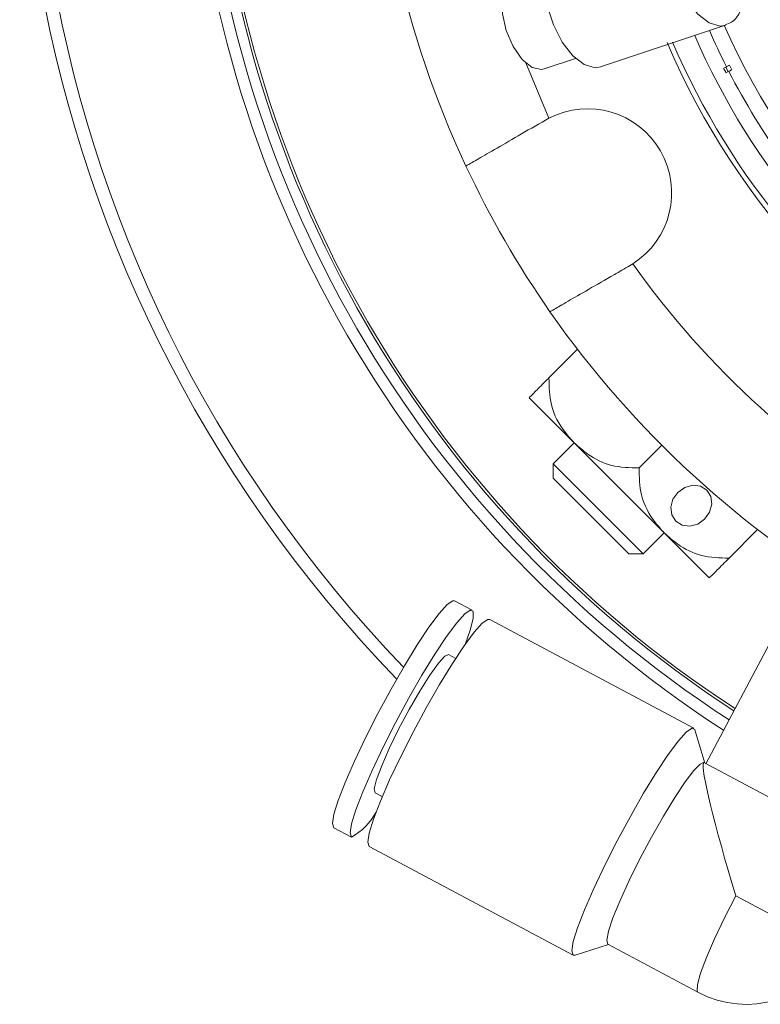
# Model space of a CAD drawing. Header units: inches. Extents: x -4.2 to 22.3, y -10.2 to 17.4.
# Tile 11 of 121: x 2.9 to 4.3, y -9.6 to -7.6. Entities that reach past the tile are written whole.
import ezdxf

# ---------------------------------------------------------------- set-up
doc = ezdxf.new("R2010")
doc.units = ezdxf.units.IN
doc.header["$MEASUREMENT"] = 0

msp = doc.modelspace()

# ---------------------------------------------------------------- linework, layer by layer
at = {"color": 7, "linetype": 'Continuous', "lineweight": 15}
for p, q in [((4.0197, -7.7392), (4.265, -7.6575)), ((3.9088, -7.7432), (3.9706, -7.7226)), ((4.2667, -7.739), (4.2612, -7.7418)), ((4.2656, -7.7396), (4.2702, -7.7485)), ((4.2725, -7.7361), (4.277, -7.745)), ((4.2657, -7.7508), (4.2713, -7.7479)), ((3.918, -7.8399), (3.9117, -7.8434)), ((4.0767, -8.1292), (4.0829, -8.1254)), ((3.9744, -8.2931), (3.9184, -8.3491)), ((3.8795, -8.388), (3.9679, -8.4764)), ((3.9679, -8.4764), (3.9265, -8.5177)), ((3.9679, -8.4764), (4.1446, -8.6531)), ((4.1397, -8.4813), (4.0951, -8.5259)), ((3.9265, -8.5177), (3.9265, -8.546)), ((3.9265, -8.5177), (4.1033, -8.6945)), ((4.075, -8.6945), (3.9265, -8.546)), ((4.3279, -8.6466), (4.2719, -8.7027)), ((4.1033, -8.6945), (4.1446, -8.6531)), ((4.1446, -8.6531), (4.233, -8.7415)), ((4.075, -8.6945), (4.1033, -8.6945)), ((3.7674, -8.8049), (3.7329, -8.7865)), ((4.2025, -9.0362), (3.802, -8.8232)), ((4.3571, -8.8598), (4.2262, -9.1059)), ((3.7355, -8.8994), (3.7212, -8.8918)), ((4.2242, -9.1049), (4.2047, -9.0393)), ((4.222, -9.1037), (4.2214, -9.1049)), ((4.578, -9.2929), (4.222, -9.1037)), ((3.5771, -9.1629), (3.5913, -9.1705)), ((3.4963, -9.2315), (3.5308, -9.2498)), ((3.5654, -9.2682), (3.9659, -9.4812)), ((3.9697, -9.4813), (4.035, -9.4608)), ((4.0338, -9.4602), (4.2108, -9.5543)), ((3.9659, -9.4812), (3.9697, -9.4813))]:
    msp.add_line(p, q, dxfattribs=at)
at = {"color": 8, "linetype": 'Continuous', "lineweight": 15}
for p, q in [((3.8727, -7.7315), (3.918, -7.8399)), ((4.4834, -9.4709), (4.2849, -9.3654))]:
    msp.add_line(p, q, dxfattribs=at)
at = {"color": 7, "linetype": 'Continuous', "lineweight": 15, "flags": 128}
for points in [[(3.9271, -7.6568), (3.915, -7.6196), (3.9093, -7.5825), (3.9106, -7.5492), (3.9187, -7.5228), (3.9328, -7.506), (3.9407, -7.502)], [(3.8853, -7.7402), (3.8657, -7.7245), (3.8479, -7.6993), (3.8344, -7.6681), (3.8269, -7.635), (3.8264, -7.6044), (3.8331, -7.5807), (3.846, -7.5668), (3.8496, -7.5653)], [(4.0197, -7.7392), (4.0089, -7.7408), (3.9874, -7.7346), (3.9651, -7.7173), (3.9443, -7.6905), (3.9271, -7.6568)], [(3.9088, -7.7432), (3.904, -7.7443), (3.8853, -7.7402)], [(4.1712, -8.5737), (4.1616, -8.5873), (4.1575, -8.6029), (4.1594, -8.618), (4.1672, -8.6304), (4.1796, -8.6382), (4.1947, -8.6401), (4.2103, -8.636), (4.2239, -8.6263), (4.2335, -8.6127), (4.2377, -8.5971), (4.2357, -8.582), (4.228, -8.5696), (4.2156, -8.5618), (4.2005, -8.5599), (4.1849, -8.5641), (4.1712, -8.5737)], [(3.7329, -8.7865), (3.7294, -8.7864), (3.7185, -8.7938), (3.7028, -8.8113), (3.6829, -8.8381), (3.6598, -8.8729), (3.6346, -8.914), (3.6085, -8.9596), (3.5826, -9.0074), (3.5583, -9.0554), (3.5366, -9.1012), (3.5185, -9.1426), (3.5049, -9.1779), (3.4965, -9.2052), (3.4936, -9.2233), (3.4963, -9.2315), (3.4963, -9.2315)], [(3.7537, -8.8723), (3.7637, -8.8437), (3.7694, -8.8209), (3.7695, -8.8077), (3.764, -8.8047), (3.7531, -8.8122), (3.7373, -8.8297), (3.7174, -8.8565), (3.6943, -8.8912), (3.6691, -8.9324), (3.643, -8.9779), (3.6172, -9.0258), (3.5928, -9.0738), (3.5711, -9.1195), (3.553, -9.161), (3.5395, -9.1962), (3.531, -9.2236), (3.5281, -9.2417), (3.5308, -9.2498), (3.5308, -9.2498)], [(3.802, -8.8232), (3.7985, -8.8231), (3.7876, -8.8305), (3.7718, -8.8481), (3.7519, -8.8748), (3.7289, -8.9096), (3.7037, -8.9507), (3.6775, -8.9963), (3.6517, -9.0442), (3.6274, -9.0921), (3.6056, -9.1379), (3.5876, -9.1794), (3.574, -9.2146), (3.5656, -9.2419), (3.5626, -9.2601), (3.5654, -9.2682)], [(3.7212, -8.8918), (3.7139, -8.8949), (3.7013, -8.9088), (3.6846, -8.9323), (3.6649, -8.9635), (3.644, -8.9999), (3.6234, -9.0384), (3.605, -9.0761), (3.5901, -9.1099), (3.5801, -9.1369), (3.5756, -9.1551), (3.5771, -9.1629)], [(4.2047, -9.0393), (4.2046, -9.039), (4.1991, -9.0361), (4.1881, -9.0435), (4.1724, -9.0611), (4.1525, -9.0878), (4.1294, -9.1226), (4.1042, -9.1637), (4.0781, -9.2093), (4.0523, -9.2572), (4.0279, -9.3051), (4.0062, -9.3509), (3.9881, -9.3924), (3.9746, -9.4276), (3.9661, -9.4549), (3.9632, -9.473), (3.9659, -9.4812), (3.9659, -9.4812)], [(4.2219, -9.1039), (4.2154, -9.1068), (4.2027, -9.1195), (4.1857, -9.1418), (4.1653, -9.1721), (4.1428, -9.2089), (4.1195, -9.2499), (4.0967, -9.2928), (4.0757, -9.3351), (4.0578, -9.3743), (4.044, -9.4082), (4.0351, -9.4347), (4.0316, -9.4524), (4.0338, -9.4602)]]:
    msp.add_lwpolyline(points, dxfattribs=at)
at = {"color": 8, "linetype": 'Continuous', "lineweight": 15, "flags": 128}
for points in [[(4.2645, -7.6577), (4.2542, -7.6592), (4.2326, -7.653), (4.2104, -7.6356), (4.1896, -7.6088), (4.1724, -7.5752)], [(4.2849, -9.3654), (4.2629, -9.4083), (4.2433, -9.4494), (4.2273, -9.4862), (4.2159, -9.5166), (4.2096, -9.5388), (4.209, -9.5517), (4.2108, -9.5543)]]:
    msp.add_lwpolyline(points, dxfattribs=at)
at = {"color": 7, "linetype": 'Continuous', "lineweight": 15}
for centre, radius, start, end in [((5.5097, -7.1113), 2.63, 303.3735, 224.0523), ((5.5097, -7.1113), 2.275, 125.8779, 237.0361), ((5.5097, -7.1113), 2.255, 125.9008, 236.992), ((5.5097, -7.1113), 2.25, 125.9109, 236.9808), ((5.5097, -7.1113), 1.468, 270, 193.5325), ((5.5097, -7.1113), 1.4228, 270, 193.377), ((5.5097, -7.1113), 1.9375, 154.8853, 205.1147), ((5.5097, -7.1113), 1.478, 203.1108, 0), ((5.5097, -7.1113), 1.4228, 203.4573, 270), ((5.5097, -7.1113), 1.468, 203.2567, 270), ((5.5097, -7.1113), 1.3925, 207.2057, 215.7943), ((3.9942, -7.9863), 0.165, 302.5283, 117.4717), ((5.5097, -7.1113), 1.9375, 205.1147, 214.8853), ((5.5097, -7.1113), 1.7505, 215.4034, 264.5966), ((5.5097, -7.1113), 1.9375, 214.8853, 265.1147), ((3.4753, -9.147), 0.1168, 298.3624, 332.6009), ((4.3054, -9.3763), 0.2016, 242, 332)]:
    msp.add_arc(centre, radius, start, end, dxfattribs=at)
at = {"color": 8, "linetype": 'Continuous', "lineweight": 15}
for radius, start, end in [(2.6042, 303.5207, 223.891), (2.298, 125.8849, 237.086), (1.3616, 203.6329, 90), (1.3925, 203.5674, 206.7943)]:
    msp.add_arc((5.5097, -7.1113), radius, start, end, dxfattribs=at)
at = {"color": 7, "linetype": 'Continuous', "lineweight": 15}
for centre, major_axis, ratio, start_param, end_param in [((5.5193, -7.1064), (1.2559, 0.6399), 0.999971, 3.138045, 3.14514), ((4.3054, -9.3763), (-0.0832, 0.2722), 0.057724, 0.05766, 1.513136)]:
    msp.add_ellipse(centre, major_axis=major_axis, ratio=ratio, start_param=start_param, end_param=end_param, dxfattribs=at)
for points, knots in [([(4.264, -7.6564), (4.2684, -7.6551), (4.2794, -7.6518), (4.2915, -7.6371), (4.2961, -7.6228), (4.2983, -7.616)], [0, 0, 0, 0, 0.258268, 0.648754, 1, 1, 1, 1]), ([(4.2725, -7.7361), (4.271, -7.7368), (4.268, -7.7384), (4.2672, -7.7388), (4.2667, -7.739)], [0, 0, 0, 0, 0.496854, 1, 1, 1, 1]), ([(4.2713, -7.7479), (4.2718, -7.7476), (4.2728, -7.7472), (4.2758, -7.7456), (4.277, -7.745)], [0, 0, 0, 0, 0.585345, 1, 1, 1, 1]), ([(3.9117, -7.8434), (3.8934, -7.8539), (3.8569, -7.875), (3.8092, -7.9026), (3.7741, -7.9229), (3.7574, -7.9325), (3.7559, -7.9333), (3.7554, -7.9336)], [0, 0, 0, 0, 0.221192, 0.442436, 0.66314, 0.882991, 1, 1, 1, 1]), ([(3.9204, -8.2194), (3.9222, -8.2184), (3.9257, -8.2163), (3.9536, -8.2002), (3.9946, -8.1766), (4.0384, -8.1513), (4.0666, -8.135), (4.0767, -8.1292)], [0, 0, 0, 0, 0.2190539, 0.4381235, 0.6575299, 0.8777059, 1, 1, 1, 1]), ([(3.9184, -8.3491), (3.9151, -8.3523), (3.9025, -8.365), (3.8841, -8.3833), (3.8812, -8.3863), (3.8795, -8.388)], [0, 0, 0, 0, 0.124089, 0.487389, 1, 1, 1, 1]), ([(3.9679, -8.4764), (3.962, -8.4699), (3.9426, -8.4487), (3.9196, -8.4068), (3.9188, -8.3672), (3.9184, -8.3491)], [0, 0, 0, 0, 0.192173, 0.631803, 1, 1, 1, 1]), ([(4.0951, -8.5259), (4.0768, -8.5254), (4.0401, -8.5246), (3.9978, -8.503), (3.9765, -8.4841), (3.9679, -8.4764)], [0, 0, 0, 0, 0.374601, 0.746177, 1, 1, 1, 1]), ([(4.1446, -8.6531), (4.1387, -8.6467), (4.1193, -8.6254), (4.0964, -8.5835), (4.0955, -8.5439), (4.0951, -8.5259)], [0, 0, 0, 0, 0.192173, 0.631803, 1, 1, 1, 1]), ([(4.2719, -8.7027), (4.2535, -8.7022), (4.2169, -8.7014), (4.1746, -8.6798), (4.1533, -8.6609), (4.1446, -8.6531)], [0, 0, 0, 0, 0.374601, 0.746177, 1, 1, 1, 1]), ([(4.233, -8.7415), (4.2345, -8.7401), (4.2371, -8.7375), (4.254, -8.7206), (4.2676, -8.7069), (4.2719, -8.7027)], [0, 0, 0, 0, 0.468578, 0.832628, 1, 1, 1, 1])]:
    msp.add_open_spline(points, degree=3, knots=knots, dxfattribs=at)

doc.saveas('drawing.dxf')
